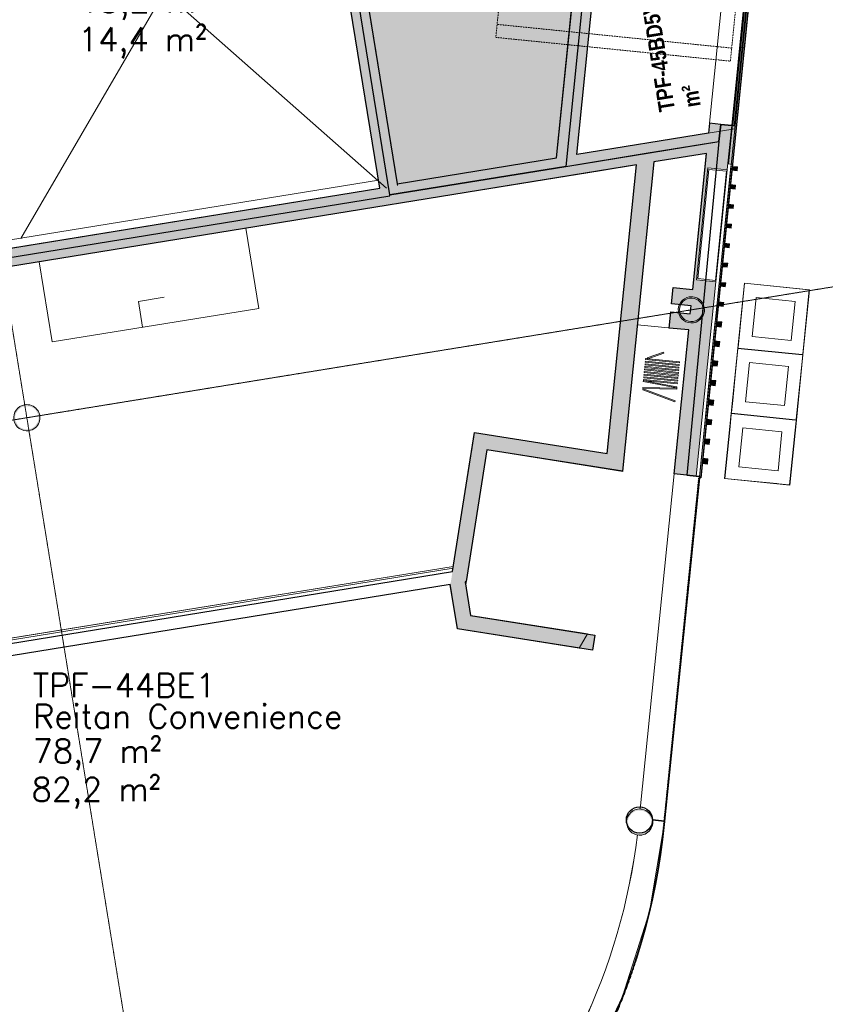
# Model space of a CAD drawing. Header units: millimetres. Extents: x 344773 to 395309, y 816588 to 874127.
# Tile 6 of 25: x 372295 to 378446, y 827818 to 835334. Entities that reach past the tile are written whole.
import ezdxf
from ezdxf.enums import TextEntityAlignment as Align

# ---------------------------------------------------------------- set-up
doc = ezdxf.new("R2010")
doc.units = ezdxf.units.MM
for name, pattern in [('Overhead', [1.4, 0.7, -0.7]), ('System - Akser', [7.2, 4.8, -0.8, 0.8, -0.8]), ('Tett stipplet', [1.2, 0.6, -0.6])]:
    doc.linetypes.add(name, pattern=pattern)
for name, color, linetype, lineweight in [('0-1', 7, 'Continuous', 5), ('A-AREA-BNDY', 1, 'Continuous', 5), ('A-AREA-IDEN', 2, 'Continuous', 5), ('A-DETL-THIN', 151, 'Continuous', 5), ('A-DETL-THIN-1', 7, 'Continuous', 5), ('A-FLOR-1', 8, 'Continuous', 5), ('A-FLOR-OVHD', 1, 'Overhead', 5), ('A-GENM-2', 10, 'Continuous', 9), ('A-GLAZ-CURT', 52, 'Continuous', 5), ('A-GLAZ-CURT-1', 10, 'Continuous', 9), ('A-GLAZ-CURT-2', 7, 'Continuous', 5), ('A-WALL-PATT-1', 7, 'Continuous', 5), ('A862-NA', 7, 'Continuous', 5), ('A862-NR', 255, 'Continuous', 5), ('I-FURN-1', 8, 'Continuous', 5), ('I-WALL-1', 10, 'Continuous', 9), ('I-WALL-2', 7, 'Continuous', 5), ('P-SANR-FIXT-1', 8, 'Continuous', 5), ('S-COLS-1', 250, 'Continuous', 5), ('S-COLS-2', 10, 'Continuous', 9), ('S-COLS-3', 7, 'Continuous', 5), ('S-COLS-SYMB-1', 10, 'Continuous', 9), ('S-GRID-1', 1, 'System - Akser', 5), ('S-STRS-MBND-1', 7, 'Tett stipplet', 5)]:
    doc.layers.add(name, color=color, linetype=linetype, lineweight=lineweight)
doc.layers.add('A200-18', color=7, linetype='Continuous', lineweight=5, true_color=0x758c9b)
for name, color, linetype in [('A861 soner', 7, 'Continuous'), ('A862-B-RLin', 1, 'Continuous'), ('A862-B-T', 1, 'Continuous'), ('A862-N-T', 4, 'Continuous')]:
    doc.layers.add(name, color=color, linetype=linetype)
doc.layers.add('A862-N-RLin', color=7, linetype='Continuous', plot=False)
doc.styles.add('Arial Narrow_B', font='ARIALNB.TTF', dxfattribs={"height": 122.891104})
doc.styles.add('ROMANS', font='ROMANS.SHX')

# ---------------------------------------------------------------- blocks, each defined once
blk = doc.blocks.new('Arkiv_0.975_234', base_point=(302896.2, 40813.4))
at = {"linetype": 'Continuous', "flags": 1}
for tag in ['floor_f', 'ROOM_WALLS_SURF', 'ROOM_DOORS_SURF', 'ROOM_WINDS_SURF', 'ROOM_BASELEV', 'ROOM_HEIGHT', 'ROOM_NET_AREA', 'ROOM_REDUCED_AREA', 'ROOM_CALC_AREA', 'ROOM_VOLUME']:
    blk.add_attdef(tag, text='', height=2000, dxfattribs=at).set_placement((302896.2, 39780.3), align=Align.BOTTOM_LEFT)
at = {"layer": 'A862-B-T', "linetype": 'Continuous'}
blk.add_attdef('Bruttoareal', text='', height=2000, dxfattribs=at).set_placement((302896.2, 39780.3), align=Align.BOTTOM_LEFT)
at = {"layer": 'A862-N-T', "color": 2}
blk.add_attdef('Nettoareal', text='', height=125, dxfattribs=at).set_placement((302614.3, 40514.5), align=Align.BOTTOM_LEFT)
at = {"layer": 'A862-NA', "color": 1}
blk.add_attdef('ROOM_NAME', text='', height=125, dxfattribs=at).set_placement((302614.3, 40702), align=Align.BOTTOM_LEFT)
at = {"layer": 'A862-NR'}
blk.add_attdef('ROOM_NUMBER', text='', height=125, dxfattribs=at).set_placement((302614.3, 40889.5), align=Align.BOTTOM_LEFT)
blk = doc.blocks.new('A222 - Sirkulær Stålsøyle - A222 - Sirkulær Stålsøyle 1 - Ø 200 mm-26153990-ENBR-80052-AA1-TOF-200-0002_2D')
at = {"layer": 'S-COLS-3'}
h = blk.add_hatch(color=256, dxfattribs=at)
h.paths.add_polyline_path([(17.4, -98.5), (60.3, -77.9), (77.9, -62), (95.9, -23.3), (100, 0), (86.9, 46.4), (63.6, 75.2), (49.1, 86.9), (17.4, 98.5), (-23.3, 96.3), (-60.3, 77.9), (-77.9, 62), (-95.9, 23.3), (-100, 0), (-86.9, -46.4), (-63.6, -75.2), (-40.7, -90), (-17.4, -98.5), (0, -98.5)], flags=0)
h.paths.add_polyline_path([(0, -90), (-23.3, -86.9), (-45, -77.9), (-71.6, -53.3), (-85.1, -27.7), (-86.9, -23.3), (-90, 0), (-82, 35.3), (-66.5, 59.9), (-63.6, 63.6), (-45, 77.9), (-10.4, 88.6), (18.6, 87.6), (23.3, 86.9), (45, 77.9), (71.6, 53.3), (85.1, 27.7), (86.9, 23.3), (90, 0), (82, -35.3), (66.5, -59.9), (63.6, -63.6), (45, -77.9), (10.4, -88.6)], flags=0)
at = {"layer": 'S-COLS-2'}
for start, end in [(360, 180), (180, 360)]:
    blk.add_arc((0, 0), 100, start, end, dxfattribs=at)
at = {"layer": 'S-COLS-SYMB-1'}
for start, end in [(360, 180), (180, 0)]:
    blk.add_arc((0, 0), 100, start, end, dxfattribs=at)
blk = doc.blocks.new('A222 - Sirkulær Stålsøyle - A222 - Sirkulær Stålsøyle 1 - Ø 200 mm-30944702-ENBR-80052-AA1-TOF-200-0002_2D')
at = {"layer": 'S-COLS-SYMB-1'}
for start, end in [(360, 180), (180, 0)]:
    blk.add_arc((0, 0), 100, start, end, dxfattribs=at)
blk = doc.blocks.new('A222 - Sirkulær Stålsøyle - A222 - Sirkulær Stålsøyle 1 - Ø 200 mm-V108-ENBR-80052-AA1-TOF-200-0002_2D')
at = {"layer": 'S-COLS-3'}
h = blk.add_hatch(color=256, dxfattribs=at)
h.paths.add_polyline_path([(0, -98.5), (23.3, -96.3), (60.3, -77.9), (77.9, -62), (95.9, -23.3), (100, 0), (86.9, 46.4), (63.6, 75.2), (49.1, 86.9), (17.4, 98.5), (-23.3, 96.3), (-60.3, 77.9), (-77.9, 62), (-95.9, 23.3), (-100, 0), (-86.9, -46.4), (-63.6, -75.2), (-40.7, -90), (-17.4, -98.5)], flags=0)
h.paths.add_polyline_path([(0, -90), (-23.3, -86.9), (-45, -77.9), (-71.6, -53.3), (-85.1, -27.7), (-86.9, -23.3), (-90, 0), (-82, 35.3), (-66.5, 59.9), (-63.6, 63.6), (-45, 77.9), (-10.4, 88.6), (18.6, 87.6), (23.3, 86.9), (45, 77.9), (71.6, 53.3), (85.1, 27.7), (86.9, 23.3), (90, 0), (82, -35.3), (66.5, -59.9), (63.6, -63.6), (45, -77.9), (10.4, -88.6)], flags=0)
at = {"layer": 'S-COLS-2'}
for start, end in [(360, 180), (180, 360)]:
    blk.add_arc((0, 0), 100, start, end, dxfattribs=at)
at = {"layer": 'S-COLS-SYMB-1'}
for start, end in [(360, 180), (180, 0)]:
    blk.add_arc((0, 0), 100, start, end, dxfattribs=at)
blk = doc.blocks.new('A276 -Avfall- detaljert - A - 276-Avfall - dtaljert-V139-ENBR-80052-AA1-TOF-200-0002_2D')
at = {"layer": 'I-FURN-1'}
for p, q in [((-250, 250), (-750, 250)), ((-750, 250), (-750, -250)), ((-750, 150), (-750, 250)), ((-750, 250), (-650, 250)), ((-748.5, 248.5), (-256, 248.5)), ((-650, 248.5), (-748.5, 248.5)), ((-748.5, -248.1), (-748.5, 244)), ((-748.5, 244), (-748.5, 150)), ((-650, 250), (-350, 250)), ((-350, 250), (-650, 250)), ((-650, 250), (-350, 250)), ((-650, 248.5), (-650, 250)), ((-650, 250), (-650, 248.5)), ((-350, 248.5), (-650, 248.5)), ((-650, 248.5), (-350, 248.5)), ((-350, 248.5), (-650, 248.5)), ((-350, 250), (-250, 250)), ((-350, 250), (-350, 248.5)), ((-350, 248.5), (-350, 250)), ((-256, 248.5), (-350, 248.5)), ((-251.5, 244), (-251.5, -248.5)), ((-251.5, -248.5), (-251.5, 244)), ((-250, -250), (-250, 250)), ((-250, 250), (-250, -250)), ((250, 250), (-250, 250)), ((-250, 250), (-250, -250)), ((-250, -250), (-250, 250)), ((-250, 250), (-150, 250)), ((-248.5, 248.5), (244, 248.5)), ((-150, 248.5), (-248.5, 248.5)), ((-248.5, -248.5), (-248.5, 244)), ((-248.5, 244), (-248.5, -248.5)), ((-150, 250), (150, 250)), ((150, 250), (-150, 250)), ((-150, 250), (150, 250)), ((-150, 248.5), (-150, 250)), ((-150, 250), (-150, 248.5)), ((150, 248.5), (-150, 248.5)), ((-150, 248.5), (150, 248.5)), ((150, 248.5), (-150, 248.5)), ((150, 250), (250, 250)), ((150, 250), (150, 248.5)), ((150, 248.5), (150, 250)), ((244, 248.5), (150, 248.5)), ((248.5, 244), (248.5, -248.5)), ((248.5, -248.5), (248.5, 244)), ((250, 250), (250, -250)), ((750, 250), (250, 250)), ((250, 250), (350, 250)), ((250, -250), (250, 250)), ((250, -250), (250, 250)), ((250, 250), (250, -250)), ((251.5, -248.5), (251.5, 244)), ((251.5, 244), (251.5, -248.5)), ((256, 248.5), (748.5, 248.5)), ((350, 248.5), (256, 248.5)), ((350, 250), (650, 250)), ((650, 250), (350, 250)), ((350, 250), (650, 250)), ((350, 248.5), (350, 250)), ((350, 250), (350, 248.5)), ((650, 248.5), (350, 248.5)), ((350, 248.5), (650, 248.5)), ((650, 248.5), (350, 248.5)), ((650, 250), (750, 250)), ((650, 250), (650, 248.5)), ((650, 248.5), (650, 250)), ((748.5, 248.5), (650, 248.5)), ((748.5, 244), (748.5, -248.5)), ((748.5, 153), (748.5, 244)), ((750, -250), (750, 250)), ((750, 250), (750, 153.4)), ((-750, -150), (-750, 150)), ((-750, 150), (-750, -150)), ((-750, -150), (-750, 150)), ((-750, 150), (-748.5, 150)), ((-748.5, 150), (-750, 150)), ((-748.5, 150), (-748.5, -150)), ((-748.5, -150), (-748.5, 150)), ((-748.5, 150), (-748.5, -150)), ((-650, 150), (-350, 150)), ((-650, -150), (-650, 150)), ((-350, 150), (-650, 150)), ((-650, 150), (-650, -150)), ((-350, 150), (-350, -150)), ((-350, -150), (-350, 150)), ((-150, 150), (150, 150)), ((-150, -150), (-150, 150)), ((150, 150), (-150, 150)), ((-150, 150), (-150, -150)), ((150, 150), (150, -150)), ((150, -150), (150, 150)), ((350, 150), (650, 150)), ((350, -150), (350, 150)), ((650, 150), (350, 150)), ((350, 150), (350, -150)), ((650, 150), (650, -150)), ((650, -150), (650, 150)), ((748.5, -150), (748.5, 150)), ((748.5, 150), (748.5, -150)), ((748.5, -150), (748.5, 150)), ((748.5, 150), (750, 150)), ((750, 150), (748.5, 150)), ((750, 150), (750, -150)), ((750, -150), (750, 150)), ((750, 150), (750, -150)), ((-750, -248.5), (-750, -150)), ((-748.5, -150), (-750, -150)), ((-750, -150), (-748.5, -150)), ((-748.5, -150), (-748.5, -248.1)), ((-350, -150), (-650, -150)), ((-650, -150), (-350, -150)), ((150, -150), (-150, -150)), ((-150, -150), (150, -150)), ((650, -150), (350, -150)), ((350, -150), (650, -150)), ((748.5, -248.5), (748.5, -150)), ((750, -150), (748.5, -150)), ((748.5, -150), (750, -150)), ((750, -150), (750, -250)), ((-750, -250), (-750, -248.5)), ((-750, -250), (-748.5, -248.5)), ((-748.5, -248.5), (-750, -250)), ((-750, -250), (-250, -250)), ((-650, -250), (-750, -250)), ((-750, -250), (-650, -250)), ((-650, -250), (-750, -250)), ((-748.5, -248.5), (-748.5, -248.1)), ((-748.5, -248.1), (-748.5, -248.5)), ((-256, -248.5), (-748.5, -248.5)), ((-748.5, -248.5), (-650, -248.5)), ((-650, -248.5), (-748.5, -248.5)), ((-748.5, -248.5), (-650, -248.5)), ((-650, -248.5), (-350, -248.5)), ((-350, -248.5), (-650, -248.5)), ((-650, -248.5), (-350, -248.5)), ((-350, -248.5), (-650, -248.5)), ((-650, -248.5), (-350, -248.5)), ((-650, -250), (-650, -248.5)), ((-650, -248.5), (-650, -250)), ((-350, -250), (-650, -250)), ((-650, -250), (-350, -250)), ((-350, -250), (-650, -250)), ((-650, -250), (-350, -250)), ((-350, -250), (-650, -250)), ((-350, -248.5), (-256, -248.5)), ((-256, -248.5), (-350, -248.5)), ((-350, -248.5), (-256, -248.5)), ((-350, -248.5), (-350, -250)), ((-350, -250), (-350, -248.5)), ((-250, -250), (-350, -250)), ((-350, -250), (-250, -250)), ((-250, -250), (-350, -250)), ((-251.5, -248.5), (-251.5, -247)), ((-251.5, -247), (-251.5, -248.5)), ((-251.5, -247), (-250, -247)), ((-250, -247), (-251.5, -247)), ((-250, -250), (-250, -247)), ((-250, -247), (-250, -250)), ((-250, -250), (-250, -247)), ((-250, -247), (-250, -250)), ((-250, -247), (-248.5, -247)), ((-248.5, -247), (-250, -247)), ((-250, -250), (250, -250)), ((-150, -250), (-250, -250)), ((-250, -250), (-150, -250)), ((-150, -250), (-250, -250)), ((-248.5, -248.5), (-248.5, -247)), ((-248.5, -247), (-248.5, -248.5)), ((244, -248.5), (-248.5, -248.5)), ((-248.5, -248.5), (-150, -248.5)), ((-150, -248.5), (-248.5, -248.5)), ((-248.5, -248.5), (-150, -248.5)), ((-150, -248.5), (150, -248.5)), ((150, -248.5), (-150, -248.5)), ((-150, -248.5), (150, -248.5)), ((150, -248.5), (-150, -248.5)), ((-150, -248.5), (150, -248.5)), ((-150, -250), (-150, -248.5)), ((-150, -248.5), (-150, -250)), ((150, -250), (-150, -250)), ((-150, -250), (150, -250)), ((150, -250), (-150, -250)), ((-150, -250), (150, -250)), ((150, -250), (-150, -250)), ((150, -248.5), (244, -248.5)), ((244, -248.5), (150, -248.5)), ((150, -248.5), (244, -248.5)), ((150, -248.5), (150, -250)), ((150, -250), (150, -248.5)), ((250, -250), (150, -250)), ((150, -250), (250, -250)), ((250, -250), (150, -250)), ((248.5, -248.5), (248.5, -247)), ((248.5, -247), (248.5, -248.5)), ((248.5, -247), (250, -247)), ((250, -247), (248.5, -247)), ((250, -250), (250, -247)), ((250, -247), (250, -250)), ((250, -247), (251.5, -247)), ((251.5, -247), (250, -247)), ((250, -250), (250, -247)), ((250, -247), (250, -250)), ((250, -250), (750, -250)), ((350, -250), (250, -250)), ((250, -250), (350, -250)), ((350, -250), (250, -250)), ((251.5, -248.5), (251.5, -247)), ((251.5, -247), (251.5, -248.5)), ((748.5, -248.5), (256, -248.5)), ((256, -248.5), (350, -248.5)), ((350, -248.5), (256, -248.5)), ((256, -248.5), (350, -248.5)), ((350, -248.5), (650, -248.5)), ((650, -248.5), (350, -248.5)), ((350, -248.5), (650, -248.5)), ((650, -248.5), (350, -248.5)), ((350, -248.5), (650, -248.5)), ((350, -250), (350, -248.5)), ((350, -248.5), (350, -250)), ((650, -250), (350, -250)), ((350, -250), (650, -250)), ((650, -250), (350, -250)), ((350, -250), (650, -250)), ((650, -250), (350, -250)), ((650, -248.5), (748.5, -248.5)), ((748.5, -248.5), (650, -248.5)), ((650, -248.5), (748.5, -248.5)), ((650, -248.5), (650, -250)), ((650, -250), (650, -248.5)), ((750, -250), (650, -250)), ((650, -250), (750, -250)), ((750, -250), (650, -250)), ((748.5, -248.5), (750, -250)), ((750, -250), (748.5, -248.5))]:
    blk.add_line(p, q, dxfattribs=at)
blk = doc.blocks.new('A278 - Brannskap innfelt i innbyggingsskap - A278 - Brannskap innfelt i innbyggingsskap-25977142-ENBR-80052-AA1-TOF-200-0002_2D')
at = {"layer": 'P-SANR-FIXT-1'}
for p, q in [((-294, 80), (544, 80)), ((-294, 80), (-294, -55)), ((544, -55), (544, 80)), ((544, -55), (-294, -55))]:
    blk.add_line(p, q, dxfattribs=at)
blk = doc.blocks.new('System Panel - A246-M02 - Metallrist tilluft hovedpaviljong-30282679-ENBR-80052-AA1-TOF-200-0002_2D')
at = {"layer": 'A-GLAZ-CURT'}
blk.add_hatch(color=256, dxfattribs=at).paths.add_polyline_path([(450, -10), (450, 20), (-450, 20), (-450, -10)], flags=0)
at = {"layer": 'A-GLAZ-CURT-1'}
for p, q in [((450, 20), (-450, 20)), ((-450, 20), (-450, -10)), ((450, -10), (450, 20)), ((-450, -10), (450, -10))]:
    blk.add_line(p, q, dxfattribs=at)
blk = doc.blocks.new('A246 - T01 Trespiler-panel 600 - A246-T01 Trespiler-panel 600-28222656-ENBR-80052-AA1-TOF-200-0002_2D')
at = {"layer": 'A-GLAZ-CURT-2'}
for points in [[(300, -10), (300, 0), (-300, 0), (-300, -10)], [(-150, -50), (-150, -10), (-190, -10), (-190, -50)], [(0, -50), (0, -10), (-40, -10), (-40, -50)], [(150, -50), (150, -10), (110, -10), (110, -50)], [(300, -50), (300, -10), (260, -10), (260, -50)]]:
    blk.add_hatch(color=256, dxfattribs=at).paths.add_polyline_path(points, flags=0)
at = {"layer": 'A-GLAZ-CURT-1'}
for p, q in [((300, 0), (-300, 0)), ((-300, 0), (-300, -10)), ((-300, -10), (300, -10)), ((-150, -10), (-190, -10)), ((-190, -10), (-190, -50)), ((-190, -50), (-150, -50)), ((-150, -50), (-150, -10)), ((0, -10), (-40, -10)), ((-40, -10), (-40, -50)), ((-40, -50), (0, -50)), ((0, -50), (0, -10)), ((150, -10), (110, -10)), ((110, -10), (110, -50)), ((110, -50), (150, -50)), ((150, -50), (150, -10)), ((300, -10), (260, -10)), ((260, -10), (260, -50)), ((260, -50), (300, -50)), ((300, -10), (300, 0)), ((300, -50), (300, -10))]:
    blk.add_line(p, q, dxfattribs=at)
blk = doc.blocks.new('A246 - T04 Trespiler-panel 1200 på hengsler - A246-T04 Trespiler-panel 1200 på hengsler-31883195-ENBR-80052-AA1-TOF-200-0002_2D')
at = {"layer": 'A-GLAZ-CURT-2'}
for points in [[(590, -10), (590, 0), (-590, 0), (-590, -10), (399.6, -10)], [(-450, -50), (-450, -10), (-480, -10), (-480, -50)], [(-300, -50), (-300, -10), (-330, -10), (-330, -50)], [(-150, -50), (-150, -10), (-180, -10), (-180, -50)], [(0, -50), (0, -10), (-30, -10), (-30, -50)], [(150, -50), (150, -10), (120, -10), (120, -50)], [(300, -50), (300, -10), (270, -10), (270, -50)], [(450, -50), (450, -10), (420, -10), (420, -50)], [(590, -50), (590, -10), (560, -10), (560, -50)]]:
    blk.add_hatch(color=256, dxfattribs=at).paths.add_polyline_path(points, flags=0)
at = {"layer": 'A-GLAZ-CURT-1'}
for p, q in [((590, 0), (-590, 0)), ((-590, 0), (-590, -10)), ((-590, -10), (590, -10)), ((-450, -10), (-480, -10)), ((-480, -10), (-480, -50)), ((-480, -50), (-450, -50)), ((-450, -50), (-450, -10)), ((-300, -10), (-330, -10)), ((-330, -10), (-330, -50)), ((-330, -50), (-300, -50)), ((-300, -50), (-300, -10)), ((-150, -10), (-180, -10)), ((-180, -10), (-180, -50)), ((-180, -50), (-150, -50)), ((-150, -50), (-150, -10)), ((0, -10), (-30, -10)), ((-30, -10), (-30, -50)), ((-30, -50), (0, -50)), ((0, -50), (0, -10)), ((150, -10), (120, -10)), ((120, -10), (120, -50)), ((120, -50), (150, -50)), ((150, -50), (150, -10)), ((300, -10), (270, -10)), ((270, -10), (270, -50)), ((270, -50), (300, -50)), ((300, -50), (300, -10)), ((450, -10), (420, -10)), ((420, -10), (420, -50)), ((420, -50), (450, -50)), ((450, -50), (450, -10)), ((590, -10), (560, -10)), ((560, -10), (560, -50)), ((560, -50), (590, -50)), ((590, -10), (590, 0)), ((590, -50), (590, -10))]:
    blk.add_line(p, q, dxfattribs=at)
blk = doc.blocks.new('System Panel - A246-M02 - Metallrist tilluft hovedpaviljong-30286848-ENBR-80052-AA1-TOF-200-0002_2D')
at = {"layer": 'A-GLAZ-CURT'}
blk.add_hatch(color=256, dxfattribs=at).paths.add_polyline_path([(447.5, -10), (447.5, 20), (-447.5, 20), (-447.5, -10), (321.8, -10)], flags=0)
at = {"layer": 'A-GLAZ-CURT-1'}
for p, q in [((447.5, 20), (-447.5, 20)), ((-447.5, 20), (-447.5, -10)), ((447.5, -10), (447.5, 20)), ((-447.5, -10), (447.5, -10))]:
    blk.add_line(p, q, dxfattribs=at)
blk = doc.blocks.new('A246 - T01 Trespiler-panel 900 - A246-T01 Trespiler-panel 900-30285714-ENBR-80052-AA1-TOF-200-0002_2D')
at = {"layer": 'A-GLAZ-CURT-2'}
for points in [[(-300, -50), (-300, -10), (-340, -10), (-340, -50)], [(300, -10), (300, 0), (-300, 0), (-300, -10), (-275.4, -10)], [(-150, -50), (-150, -10), (-190, -10), (-190, -50)], [(0, -50), (0, -10), (-40, -10), (-40, -50)], [(150, -50), (150, -10), (110, -10), (110, -50)], [(150, -50), (150, -10), (110, -10), (110, -50)], [(300, -50), (300, -10), (260, -10), (260, -50)]]:
    blk.add_hatch(color=256, dxfattribs=at).paths.add_polyline_path(points, flags=0)
at = {"layer": 'A-GLAZ-CURT-1'}
for p, q in [((-300, -10), (-340, -10)), ((-340, -10), (-340, -50)), ((-340, -50), (-300, -50)), ((300, 0), (-300, 0)), ((-300, 0), (-300, -10)), ((-300, -50), (-300, -10)), ((-300, -10), (300, -10)), ((-150, -10), (-190, -10)), ((-190, -10), (-190, -50)), ((-190, -50), (-150, -50)), ((-150, -50), (-150, -10)), ((0, -10), (-40, -10)), ((-40, -10), (-40, -50)), ((-40, -50), (0, -50)), ((0, -50), (0, -10)), ((150, -10), (110, -10)), ((110, -10), (110, -50)), ((150, -10), (110, -10)), ((110, -10), (110, -50)), ((110, -50), (150, -50)), ((110, -50), (150, -50)), ((150, -50), (150, -10)), ((150, -50), (150, -10)), ((300, -10), (260, -10)), ((260, -10), (260, -50)), ((260, -50), (300, -50)), ((300, -10), (300, 0)), ((300, -50), (300, -10))]:
    blk.add_line(p, q, dxfattribs=at)
blk = doc.blocks.new('248 Sidefoldesjalusi - A248 Sidefoldesjalusi-V189-ENBR-80052-AA1-TOF-200-0002_2D')
at = {"layer": 'A-GENM-2'}
for p, q in [((70.5, 130), (62.5, 130)), ((62.5, 130), (62.5, 0)), ((70.5, -130), (70.5, 130)), ((90.5, 130), (82.5, 130)), ((82.5, 130), (82.5, 0)), ((90.5, -130), (90.5, 130)), ((110.5, 130), (102.5, 130)), ((102.5, 130), (102.5, 0)), ((110.5, -130), (110.5, 130)), ((130.5, 130), (122.5, 130)), ((122.5, 130), (122.5, 0)), ((130.5, -130), (130.5, 130)), ((150.5, 130), (142.5, 130)), ((142.5, 130), (142.5, 0)), ((150.5, -130), (150.5, 130)), ((170.5, 130), (162.5, 130)), ((162.5, 130), (162.5, 0)), ((170.5, -130), (170.5, 130)), ((190.5, 130), (182.5, 130)), ((182.5, 130), (182.5, 0)), ((190.5, -130), (190.5, 130)), ((210.5, 130), (202.5, 130)), ((202.5, 130), (202.5, 0)), ((210.5, -130), (210.5, 130)), ((230.5, 130), (222.5, 130)), ((222.5, 130), (222.5, 0)), ((230.5, -130), (230.5, 130)), ((239.1, -129.9), (261.8, 129.2)), ((253.8, 129.9), (242.5, 0.3)), ((261.8, 129.2), (253.8, 129.9)), ((270.7, 129.9), (262.8, 129.2)), ((262.8, 129.2), (285.4, -129.9)), ((282.1, 0.3), (270.7, 129.9)), ((302.7, -126.6), (370, 124.5)), ((362.2, 126.6), (328.6, 1)), ((370, 124.5), (362.2, 126.6)), ((7.3, 3.4), (0, 0)), ((0, 0), (54.9, -117.8)), ((62.2, -114.4), (7.3, 3.4)), ((62.5, 0), (62.5, -130)), ((82.5, 0), (82.5, -130)), ((102.5, 0), (102.5, -130)), ((122.5, 0), (122.5, -130)), ((142.5, 0), (142.5, -130)), ((162.5, 0), (162.5, -130)), ((182.5, 0), (182.5, -130)), ((202.5, 0), (202.5, -130)), ((222.5, 0), (222.5, -130)), ((242.5, 0.3), (231.1, -129.2)), ((293.4, -129.2), (282.1, 0.3)), ((328.6, 1), (294.9, -124.5)), ((54.9, -117.8), (62.2, -114.4)), ((62.5, -130), (70.5, -130)), ((82.5, -130), (90.5, -130)), ((102.5, -130), (110.5, -130)), ((122.5, -130), (130.5, -130)), ((142.5, -130), (150.5, -130)), ((162.5, -130), (170.5, -130)), ((182.5, -130), (190.5, -130)), ((202.5, -130), (210.5, -130)), ((222.5, -130), (230.5, -130)), ((231.1, -129.2), (239.1, -129.9)), ((285.4, -129.9), (293.4, -129.2)), ((294.9, -124.5), (302.7, -126.6))]:
    blk.add_line(p, q, dxfattribs=at)

msp = doc.modelspace()

# ---------------------------------------------------------------- hatches: boundary and pattern name
at = {"layer": 'A-WALL-PATT-1'}
h = msp.add_hatch(color=256, dxfattribs=at)
h.paths.add_polyline_path([(378348.9, 840624.3), (378288.4, 840630.5), (378133.4, 839098.9), (378193.9, 839092.8), (378312.2, 840261.9)], flags=0)
h.paths.add_polyline_path([(378188.9, 840640.5), (378179.7, 840641.5), (378024.7, 839109.9), (378033.9, 839108.9), (378180.5, 840557.5)], flags=0)
h.paths.add_polyline_path([(377731.7, 834526.9), (377562.6, 834544), (377528.7, 834208.9), (377697.8, 834191.8), (377700.2, 834215)], flags=0)
for points in [[(377156.6, 840315.8), (377007.4, 840330.9), (376394.9, 834279.7), (376548.2, 834304.6), (377144, 840191)], [(377554.9, 834468.1), (376703.6, 834329.9), (376727.6, 834181.8), (377539.3, 834313.6)], [(376727.6, 834181.8), (376703.6, 834329.9), (375177.3, 834082.1), (375201.3, 833934), (375441, 833972.9)], [(377137.7, 834248.4), (377004.9, 834226.8), (376770.2, 831908), (376898.8, 831887.7), (376946.5, 832359.2)], [(377697.8, 834191.8), (377528.7, 834208.9), (377291.7, 831867.7), (377460.9, 831850.5), (377610.9, 833333), (377461.6, 833348.1), (377548.2, 834203.7), (377697.5, 834188.6)], [(375201.3, 833934), (375179.3, 834069.7), (369582.8, 833161.2), (369604.8, 833025.5), (373216.2, 833611.8)], [(377434.1, 833274.2), (377284.7, 833289.4), (377272.1, 833165), (377421.5, 833149.9)], [(377415.4, 833090.2), (377266.1, 833105.3), (377253.5, 832980.9), (377402.9, 832965.8)], [(376781.8, 832022.6), (375767.3, 832182.9), (375750, 832069.2), (376770.2, 831908)], [(375863, 832051.4), (375749.4, 832069.3), (375584.4, 831025.3), (375703.9, 831044.7), (375808.7, 831707.8)], [(375696.1, 831043.5), (375582.6, 831025), (375618.5, 830804.3), (375738, 830785.4), (375700, 831019.8)], [(376686.3, 830635.5), (375618.5, 830804.3), (375637.9, 830684.8), (376668.3, 830522)]]:
    msp.add_hatch(color=256, dxfattribs=at).paths.add_polyline_path(points, flags=0)
h = msp.add_hatch(color=256, dxfattribs=at)
h.paths.add_polyline_path([(374664.5, 837240.7), (374621.2, 837507.5), (374485.5, 837485.5), (374528.8, 837218.7)], flags=0)
h.paths.add_polyline_path([(374826.4, 836243.8), (374690.6, 836221.8), (375043.6, 834047.7), (375179.3, 834069.7), (375100.6, 834554.7)], flags=0)
at = {"layer": 'A200-18'}
msp.add_hatch(color=256, dxfattribs=at).paths.add_polyline_path([(373949.1, 841648), (373950.8, 841637.6), (374227.8, 839931.1), (374241.5, 839846.6), (374255.2, 839762.1), (374597.5, 837653.7), (374610.2, 837575.4), (375177.3, 834082.1), (376394.9, 834279.7), (377007.4, 840330.9), (376266.1, 840405.9), (376416.1, 841887.2), (376269.9, 842024.8), (376042.3, 841987.8), (375906.2, 841965.8)])
at = {"layer": 'S-COLS-1'}
h = msp.add_hatch(color=256, dxfattribs=at)
h.paths.add_polyline_path([(377523.3, 833118.2), (377517.7, 833152.5), (377500.8, 833182.8), (377474.5, 833205.5), (377442, 833217.8), (377407.3, 833218.2), (377374.5, 833206.8), (377347.6, 833184.9), (377329.8, 833155), (377323.3, 833120.9), (377328.9, 833086.6), (377345.8, 833056.3), (377372.1, 833033.6), (377404.6, 833021.3), (377439.3, 833020.8), (377472.1, 833032.3), (377499, 833054.2), (377516.8, 833084.1)], flags=0)
h.paths.add_polyline_path([(377513.3, 833118.3), (377507.4, 833087.6), (377491.5, 833060.8), (377467.2, 833041), (377437.7, 833030.7), (377406.5, 833031.1), (377377.2, 833042.2), (377353.6, 833062.6), (377338.3, 833089.9), (377333.3, 833120.8), (377339.2, 833151.5), (377355.2, 833178.3), (377379.4, 833198.1), (377408.9, 833208.4), (377440.1, 833208), (377469.4, 833196.9), (377493, 833176.4), (377508.3, 833149.2)], flags=0)

# ---------------------------------------------------------------- linework, layer by layer
at = {"layer": 'A-AREA-BNDY', "flags": 128}
for points in [[(377494.2, 850602.4), (376774.7, 843493.7), (376773.7, 843483.8), (376708, 842834.7), (378369.5, 842666.6), (378315.7, 842135.2), (378524.8, 842114.1), (378334.5, 840234.4), (377817, 835121.3), (377756.6, 834524.3), (377485.7, 831848), (377216.9, 829191.5), (377102.8, 828523.6), (376898.4, 827877.5), (376607.6, 827265.4)], [(377494.2, 850602.4), (376774.7, 843493.7), (376773.7, 843483.8), (376708, 842834.7), (378369.5, 842666.6), (378315.7, 842135.2), (378524.8, 842114.1), (378334.5, 840234.4), (377817, 835121.3), (377756.6, 834524.3), (377485.7, 831848), (377216.9, 829191.5), (377102.8, 828523.6), (376898.4, 827877.5), (376607.6, 827265.4)], [(370388.8, 830314.6), (375604.9, 831161.4), (375766.5, 832184.1), (376780.9, 832023.8), (377003.7, 834225.6), (369604, 833024.4)], [(376607.6, 827265.4), (376898.4, 827877.5), (377102.8, 828523.6), (377216.9, 829191.5), (377485.7, 831848), (377291.7, 831867.7), (377402.9, 832965.8), (377012.9, 833005.3), (376899.7, 831886.6), (375863.8, 832050.2), (375701, 831019.8), (375738.9, 830786.3), (376583.7, 830652.8), (376629.7, 830645.5), (376565.5, 830537.2), (375637, 830683.9), (375581.8, 831023.9), (370411, 830184.5)]]:
    msp.add_lwpolyline(points, dxfattribs=at)
for points in [[(376703.6, 834329.9), (377754.2, 834500.4), (377817, 835121.3), (378334.5, 840234.4), (378140.5, 840254), (378151.8, 840365.8), (378136.8, 840367.4), (378315.7, 842135.2), (378369.5, 842666.6), (376708, 842834.7), (376677.8, 842536.3), (376652.6, 842538.8), (376651.6, 842529.3), (376676.8, 842526.7), (376653.1, 842292.5), (376627.9, 842295.1), (376617.2, 842189.8), (376611.6, 842134), (376611.9, 842134), (376586.6, 841883.6), (376450.4, 840538), (377171.7, 840465), (376548.2, 834304.6)], [(373949.1, 841648), (373950.8, 841637.6), (374227.8, 839931.1), (374241.5, 839846.6), (374255.2, 839762.1), (374597.5, 837653.7), (374610.2, 837575.4), (375177.3, 834082.1), (376394.9, 834279.7), (377007.4, 840330.9), (376266.1, 840405.9), (376416.1, 841887.2), (376269.9, 842024.8), (376042.3, 841987.8), (375906.2, 841965.8)], [(369718.5, 833183.3), (375043.6, 834047.7), (374485.5, 837485.5), (371706.9, 837034.4), (372053, 834902.1), (369506.6, 834488.7)]]:
    msp.add_lwpolyline(points, close=True, dxfattribs=at)
at = {"layer": 'A-DETL-THIN'}
for p, q in [((372302.5, 833664.9), (374535.7, 837497.2)), ((375095.8, 834047.4), (371709.2, 837038.4))]:
    msp.add_line(p, q, dxfattribs=at)
at = {"layer": 'A-DETL-THIN-1'}
for p, q in [((373398.4, 833215.8), (373200.9, 833183.8)), ((373200.9, 833183.8), (373233, 832986.4))]:
    msp.add_line(p, q, dxfattribs=at)
at = {"layer": 'A-FLOR-1'}
for p, q in [((375033.6, 834108.9), (369738.2, 833249.3)), ((374022, 833742.6), (374121.4, 833130.6)), ((374121.4, 833130.6), (374022, 833742.6)), ((372542, 832874.2), (372442.7, 833486.2)), ((372442.7, 833486.2), (372542, 832874.2)), ((374121.4, 833130.6), (372542, 832874.2)), ((372542, 832874.2), (374121.4, 833130.6)), ((377032.6, 829307.9), (377291.7, 831867.7)), ((377032.7, 829307.9), (377291.7, 831867.7)), ((370391, 830301.3), (375603.7, 831147.5)), ((375603.7, 831147.5), (370391, 830301.3))]:
    msp.add_line(p, q, dxfattribs=at)
for centre, end in [((372296.8, 829688.6), 353.01611), ((372296.9, 829688.2), 353.0202)]:
    msp.add_arc(centre, 4750, 280.41871, end, dxfattribs=at)
at = {"layer": 'A-FLOR-OVHD'}
msp.add_line((377205.4, 829133.9), (377478.7, 831834.1), dxfattribs=at)
msp.add_arc((372433.8, 829616.9), 4796, 189.22061, 354.22061, dxfattribs=at)
at = {"layer": 'A862-B-RLin', "flags": 128}
for points in [[(377079.1, 834314.8), (377634, 834404.9), (377647.2, 834535.4), (377731.7, 834526.9), (377736.7, 834526.4), (377751.6, 834524.8), (378213.8, 839090.7), (378198.8, 839092.2), (378193.9, 839092.8), (378163.6, 839095.8), (378318.6, 840627.4), (378348.9, 840624.3), (378373.8, 840621.8), (378409, 840969.9), (378524.8, 842114.1), (378440.2, 842122.6), (378494, 842654), (376717.9, 842833.7), (376598.2, 842845.9), (376527.1, 842143.3), (376358.3, 840472), (377089.5, 840398), (376463.7, 834214.9)], [(375942, 842047.7), (376527.1, 842143.3), (376358.3, 840472), (377089.5, 840398), (376463.7, 834214.9), (375121.4, 833997), (374542.3, 837564.3), (374536.2, 837563.3), (374167.5, 839834.6), (373863, 841710.1)], [(369661.7, 833104.4), (375122.4, 833990.9), (375121.4, 833997), (374542.3, 837564.3), (374536.2, 837563.3), (371640.7, 837093.2), (371988.5, 834948.6), (369417.7, 834529.4)]]:
    msp.add_lwpolyline(points, close=True, dxfattribs=at)
msp.add_lwpolyline([(378213.8, 839090.7), (377751.6, 834524.8), (377736.7, 834526.4), (377731.7, 834526.9), (377647.2, 834535.4), (377634, 834404.9), (377388.7, 831857.8), (377460.9, 831850.5), (377485.5, 831848), (377484.6, 831838.1), (377216.8, 829191.5, -0.877086), (367415.9, 828895.9), (367149, 830539.9), (367147.4, 830549.8), (367147.5, 830549.8), (367172, 830553.8), (367255.9, 830567.4), (366679.8, 834115.9), (369412.8, 834559.6), (368997, 837121)], format="xyb", dxfattribs=at)
msp.add_lwpolyline([(377484.6, 831838.1), (377216.8, 829191.5, -0.877086), (367415.9, 828895.9), (367149, 830539.9), (367147.4, 830549.8), (367147.5, 830549.8), (367255.9, 830567.4), (366679.8, 834115.9), (369412.8, 834559.6), (369417.7, 834529.4), (369661.7, 833104.4), (375122.4, 833990.9), (375121.4, 833997), (376463.7, 834214.9), (377634, 834404.9), (377388.7, 831857.8), (377485.5, 831848)], format="xyb", close=True, dxfattribs=at)
at = {"layer": 'A862-N-RLin', "flags": 128}
for points in [[(378588.7, 842646), (377494.7, 831837.1), (377484.7, 831838.1), (377216.9, 829191.5, -0.877089), (367415.8, 828895.9)], [(373090.1, 824807.5, 0.339472), (377216.7, 829191.5), (377219.1, 829216.1), (377127.2, 829225.4, -2000.000251), (377127.2, 829225.6), (377219.2, 829216.3), (377485.5, 831848), (377291.7, 831867.7), (377402.9, 832965.8), (377253.5, 832980.9), (377266.1, 833105.3), (377415.4, 833090.2), (377421.5, 833149.9), (377272.1, 833165), (377284.7, 833289.4), (377434.1, 833274.2), (377539.3, 834313.6), (377137.7, 834248.4), (376898.8, 831887.7), (375863, 832051.4), (375703.9, 831044.7), (375696.1, 831043.5), (375738, 830785.4), (376686.3, 830635.5), (376668.3, 830522), (375637.9, 830684.8), (375582.8, 831024), (370410, 830184.3)]]:
    msp.add_lwpolyline(points, format="xyb", dxfattribs=at)
msp.add_lwpolyline([(376394.9, 834279.7), (377007.4, 840330.9), (376435.3, 840388.8), (376413.8, 840176.2), (376244.6, 840193.3), (376425.3, 841978.4, -0.261777), (376348.1, 842038.7), (375711.3, 841934.1), (374714.3, 841772.3), (373949.1, 841648), (375177.3, 834082.1)], format="xyb", close=True, dxfattribs=at)
for points in [[(378197.9, 839082.7), (377736.7, 834526.4), (377731.7, 834526.9), (377647.2, 834535.4), (377562.6, 834544), (377554.9, 834468.1), (376548.2, 834304.6), (377171.7, 840465)], [(370395.1, 830276.1), (375599.5, 831121), (375767.3, 832182.9), (376781.8, 832022.6), (377004.9, 834226.8), (369604.8, 833025.5)]]:
    msp.add_lwpolyline(points, dxfattribs=at)
msp.add_lwpolyline([(369718.5, 833183.3), (375043.6, 834047.7), (374485.5, 837485.5), (371706.9, 837034.4), (372053, 834902.1), (369506.6, 834488.7)], close=True, dxfattribs=at)
at = {"layer": 'A862-N-RLin'}
msp.add_circle((377127.2, 829225.5), 0.1, dxfattribs=at)
at = {"layer": 'I-WALL-1'}
for p, q in [((377007.4, 840330.9), (376394.9, 834279.7)), ((376548.2, 834304.6), (377156.6, 840315.8)), ((375179.3, 834069.7), (374826.4, 836243.8)), ((374690.6, 836221.8), (375043.6, 834047.7)), ((377562.6, 834544), (377554.9, 834468.1)), ((377731.7, 834526.9), (377562.6, 834544)), ((377697.8, 834191.8), (377731.7, 834526.9)), ((377554.9, 834468.1), (376703.6, 834329.9)), ((376703.6, 834329.9), (376548.2, 834304.6)), ((377137.7, 834248.4), (377539.3, 834313.6)), ((377539.3, 834313.6), (377528.7, 834208.9)), ((376394.9, 834279.7), (375177.3, 834082.1)), ((376727.6, 834181.8), (377004.9, 834226.8)), ((377004.9, 834226.8), (376781.8, 832022.6)), ((376898.8, 831887.7), (377137.7, 834248.4)), ((375201.3, 833934), (376727.6, 834181.8)), ((377528.7, 834208.9), (377434.1, 833274.2)), ((377461.6, 833348.1), (377548.2, 834203.7)), ((377548.2, 834203.7), (377697.5, 834188.6)), ((377697.5, 834188.6), (377697.8, 834191.8)), ((375177.3, 834082.1), (375179.3, 834069.7)), ((375043.6, 834047.7), (369718.5, 833183.3)), ((369604.8, 833025.5), (375201.3, 833934)), ((377460.9, 831850.5), (377610.9, 833333)), ((377610.9, 833333), (377461.6, 833348.1)), ((377284.7, 833289.4), (377272.1, 833165)), ((377434.1, 833274.2), (377284.7, 833289.4)), ((377266.1, 833105.3), (377253.5, 832980.9)), ((377415.4, 833090.2), (377390.4, 833092.7)), ((377396.5, 833152.4), (377421.5, 833149.9)), ((377421.5, 833149.9), (377415.4, 833090.2)), ((377253.5, 832980.9), (377402.9, 832965.8)), ((377402.9, 832965.8), (377291.7, 831867.7)), ((375767.3, 832182.9), (375749.4, 832069.3)), ((376781.8, 832022.6), (375767.3, 832182.9)), ((375749.4, 832069.3), (375605.8, 831160.5)), ((375703.9, 831044.7), (375863, 832051.4)), ((375863, 832051.4), (376770.2, 831908)), ((376770.2, 831908), (376898.8, 831887.7)), ((377291.7, 831867.7), (377460.9, 831850.5)), ((375604.9, 831161.4), (371520, 830498.3)), ((375605.8, 831160.5), (375605.9, 831161.5)), ((371541.2, 830368), (375581.8, 831023.9)), ((375582.6, 831025), (375618.5, 830804.3)), ((375582.8, 831024), (375582.6, 831025)), ((375696.1, 831043.5), (375703.9, 831044.7)), ((375700, 831019.8), (375696.1, 831043.5)), ((375701, 831019.8), (375700, 831019.8)), ((375738.9, 830786.3), (375701, 831019.8)), ((375618.5, 830804.3), (375637.9, 830684.8)), ((376686.3, 830635.5), (375738, 830785.4)), ((375738, 830785.4), (375739.1, 830785.2)), ((375637.9, 830684.8), (376668.3, 830522)), ((376668.3, 830522), (376686.3, 830635.5))]:
    msp.add_line(p, q, dxfattribs=at)
at = {"layer": 'I-WALL-2'}
for p, q in [((377562.6, 834544), (378024.7, 839109.9)), ((378193.9, 839092.8), (377731.7, 834526.9)), ((377697.5, 834188.6), (377610.9, 833333))]:
    msp.add_line(p, q, dxfattribs=at)
at = {"layer": 'S-COLS-2'}
for radius, start, end in [(100, 99.22061, 279.22061), (90, 99.22061, 279.22061), (100, 279.22061, 99.22061), (90, 279.22061, 99.22061)]:
    msp.add_arc((377423.3, 833119.5), radius, start, end, dxfattribs=at)
at = {"layer": 'S-GRID-1'}
for p, q in [((374490.3, 819109.5), (366098.6, 870803.4)), ((356819.4, 829774.8), (392822.9, 835619.4))]:
    msp.add_line(p, q, dxfattribs=at)
at = {"layer": 'S-STRS-MBND-1'}
for p, q in [((376106.5, 836940.4), (375940.3, 835298.7)), ((377897.4, 836759.1), (377731.2, 835117.5)), ((375940.3, 835298.7), (375930.3, 835199.2)), ((377731.2, 835117.5), (375940.3, 835298.7)), ((377731.2, 835117.5), (375940.3, 835298.7)), ((375930.3, 835199.2), (377721.1, 835018)), ((377721.1, 835018), (377731.2, 835117.5))]:
    msp.add_line(p, q, dxfattribs=at)

# ---------------------------------------------------------------- block references
at = {"layer": '0-1'}
for name, p, rotation in [('System Panel - A246-M02 - Metallrist tilluft hovedpaviljong-30282679-ENBR-80052-AA1-TOF-200-0002_2D', (377862.3, 835569), 84.2206125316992), ('System Panel - A246-M02 - Metallrist tilluft hovedpaviljong-30286848-ENBR-80052-AA1-TOF-200-0002_2D', (377772, 834676.1), 84.22061253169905), ('A246 - T04 Trespiler-panel 1200 på hengsler - A246-T04 Trespiler-panel 1200 på hengsler-31883195-ENBR-80052-AA1-TOF-200-0002_2D', (377666, 833628.9), 84.22061253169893), ('A278 - Brannskap innfelt i innbyggingsskap - A278 - Brannskap innfelt i innbyggingsskap-25977142-ENBR-80052-AA1-TOF-200-0002_2D', (377582.2, 833893.7), 264.2211265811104), ('A276 -Avfall- detaljert - A - 276-Avfall - dtaljert-V139-ENBR-80052-AA1-TOF-200-0002_2D', (378001.4, 832552.5), 264.2206125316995), ('A222 - Sirkulær Stålsøyle - A222 - Sirkulær Stålsøyle 1 - Ø 200 mm-30944702-ENBR-80052-AA1-TOF-200-0002_2D', (377423.3, 833119.5), 99.22061253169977), ('A246 - T01 Trespiler-panel 900 - A246-T01 Trespiler-panel 900-30285714-ENBR-80052-AA1-TOF-200-0002_2D', (377575.4, 832733.5), 84.22061253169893), ('248 Sidefoldesjalusi - A248 Sidefoldesjalusi-V189-ENBR-80052-AA1-TOF-200-0002_2D', (377209.9, 832797.1), 264.2208695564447), ('A222 - Sirkulær Stålsøyle - A222 - Sirkulær Stålsøyle 1 - Ø 200 mm-V108-ENBR-80052-AA1-TOF-200-0002_2D', (372349.7, 832295.9), 99.22061253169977), ('A246 - T01 Trespiler-panel 600 - A246-T01 Trespiler-panel 600-28222656-ENBR-80052-AA1-TOF-200-0002_2D', (377514.9, 832136.5), 84.22061253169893), ('A222 - Sirkulær Stålsøyle - A222 - Sirkulær Stålsøyle 1 - Ø 200 mm-26153990-ENBR-80052-AA1-TOF-200-0002_2D', (377028.5, 829209.4), 99.22061253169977)]:
    msp.add_blockref(name, p, dxfattribs=dict(at, rotation=rotation))
at = {"layer": 'A861 soner', "linetype": 'Continuous'}
ref = msp.add_blockref('Arkiv_0.975_234', (373034.1, 835709.9), dxfattribs=at)
ref.add_attrib('ROOM_NAME', 'VVS-sjakt', dxfattribs={"layer": 'A862-NA', "color": 1, "height": 180, "style": 'ROMANS'}).set_placement((372752.3, 835598.5), align=Align.BOTTOM_LEFT)
ref.add_attrib('ROOM_NUMBER', 'TPF-45BD1', dxfattribs={"layer": 'A862-NR', "height": 180, "style": 'ROMANS'}).set_placement((372750, 835835.9), align=Align.BOTTOM_LEFT)
ref.add_attrib('Nettoareal', '13,2 m²', dxfattribs={"layer": 'A862-N-T', "height": 180, "style": 'ROMANS'}).set_placement((372748.3, 835334.5), align=Align.BOTTOM_LEFT)
ref.add_attrib('Bruttoareal', '14,4 m²', dxfattribs={"layer": 'A862-B-T', "linetype": 'Continuous', "height": 180, "style": 'ROMANS'}).set_placement((372740.2, 835040.9), align=Align.BOTTOM_LEFT)
ref = msp.add_blockref('Arkiv_0.975_234', (372680, 829983.4), dxfattribs=at)
ref.add_attrib('ROOM_NAME', 'Reitan Convenience', dxfattribs={"layer": 'A862-NA', "color": 1, "height": 180, "style": 'ROMANS'}).set_placement((372398.1, 829871.9), align=Align.BOTTOM_LEFT)
ref.add_attrib('ROOM_NUMBER', 'TPF-44BE1', dxfattribs={"layer": 'A862-NR', "height": 180, "style": 'ROMANS'}).set_placement((372395.8, 830109.3), align=Align.BOTTOM_LEFT)
ref.add_attrib('Nettoareal', '78,7 m²', dxfattribs={"layer": 'A862-N-T', "height": 180, "style": 'ROMANS'}).set_placement((372394.1, 829607.9), align=Align.BOTTOM_LEFT)
ref.add_attrib('Bruttoareal', '82,2 m²', dxfattribs={"layer": 'A862-B-T', "linetype": 'Continuous', "height": 180, "style": 'ROMANS'}).set_placement((372386.1, 829314.4), align=Align.BOTTOM_LEFT)

# ---------------------------------------------------------------- texts
at = {"layer": 'A-AREA-IDEN', "insert": (377178.5, 834624.8), "char_height": 122.891, "width": 943.5, "attachment_point": 1, "rotation": 99.22061, "line_spacing_factor": 0.968724, "style": 'Arial Narrow_B'}
msp.add_mtext(' TPF-45BD5VVS11.14 m²', dxfattribs=at)

doc.saveas('drawing.dxf')
